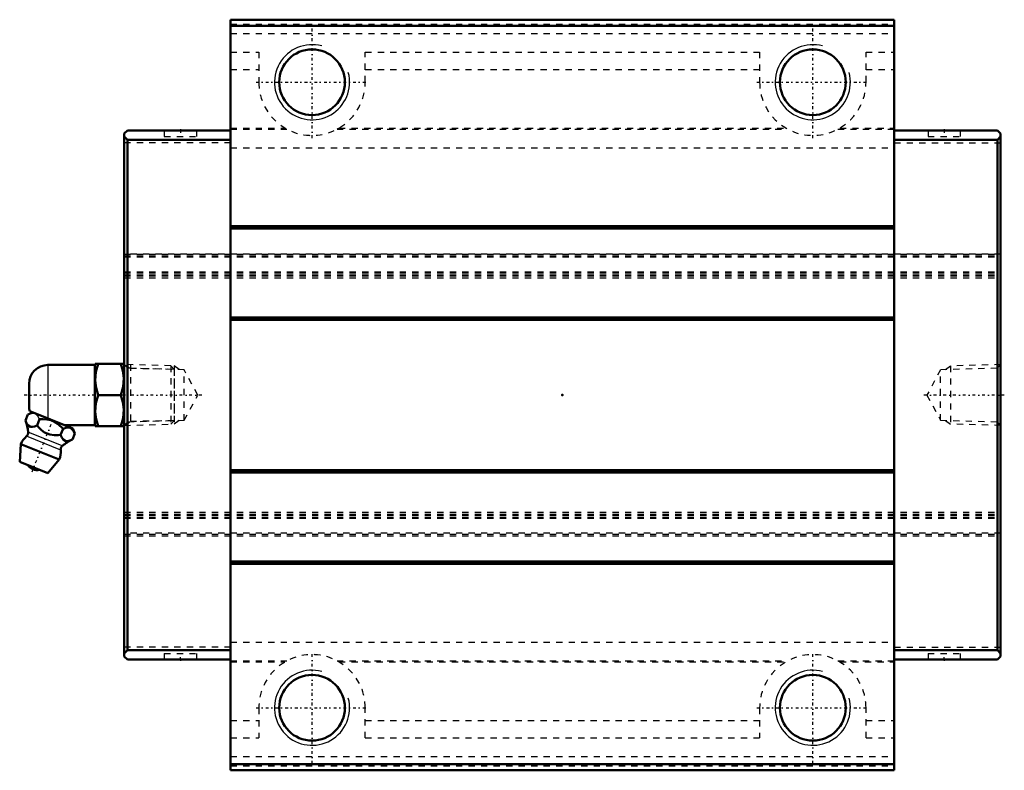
# Model space of a CAD drawing. Header units: millimetres. Extents: x -87 to 71, y -60 to 60.
import ezdxf

# ---------------------------------------------------------------- set-up
doc = ezdxf.new("R2010")
doc.units = ezdxf.units.MM
doc.linetypes.add('Center', pattern=[1.5, 0.45, -0.5, 0.05, -0.5])
doc.linetypes.add('Dashed', pattern=[2, 1, -1])
for name, color, linetype, lineweight in [('2d ConnectionPoints', 7, 'Continuous', 50), ('AM_0', 7, 'Continuous', 50), ('AM_4', 3, 'Continuous', 25), ('AM_5', 3, 'Continuous', 25), ('AM_7', 7, 'Center', 25), ('AM_9', 6, 'Dashed', 25)]:
    doc.layers.add(name, color=color, linetype=linetype, lineweight=lineweight)

# ---------------------------------------------------------------- blocks, each defined once
blk = doc.blocks.new('1_B_PT1_8_SHS_grease_nipple_joint_0_in_SHS45C1SS_GK__BLOCK_B_PT1_81__4')
at = {"layer": 'AM_0'}
for p, q in [((-74.7, 4.8), (-82.2, 4.8)), ((-74.63, 5), (-74.7, 4.88)), ((-74.7, 4.88), (-74.7, -4.88)), ((-74.63, 5), (-70.07, 5)), ((-70, 4.88), (-70.07, 5)), ((-85.2, 1.8), (-85.2, -1.8)), ((-74.18, 0), (-70.52, 0)), ((-85.79, -4.1), (-85.39, -3.12)), ((-84.61, -2.79), (-85.39, -3.12)), ((-78.22, -5.37), (-85.09, -2.59)), ((-83.91, -4.86), (-83.52, -3.87)), ((-80.17, -6.37), (-79.77, -5.39)), ((-79.63, -4.8), (-74.7, -4.8)), ((-78.29, -7.13), (-77.89, -6.14)), ((-77.89, -6.14), (-78.22, -5.37)), ((-74.7, -4.88), (-74.63, -5)), ((-70.07, -5), (-74.63, -5)), ((-70.07, -5), (-70, -4.88)), ((-86.5, -7.85), (-86.7, -10.68)), ((-80.38, -10.32), (-86.5, -7.85)), ((-82.21, -12.5), (-86.7, -10.68)), ((-82.21, -12.5), (-80.38, -10.32))]:
    blk.add_line(p, q, dxfattribs=at)
for points in [[(-74.18, 5), (-74.52, 3.69), (-74.63, 2.32), (-74.5, 1.16), (-74.18, 0)], [(-70.52, 0), (-70.18, 1.31), (-70.07, 2.68), (-70.2, 3.84), (-70.52, 5)], [(-74.18, 0), (-74.52, -1.31), (-74.63, -2.68), (-74.5, -3.84), (-74.18, -5)], [(-70.52, -5), (-70.18, -3.69), (-70.07, -2.32), (-70.2, -1.16), (-70.52, 0)], [(-85.79, -4.1), (-85.6, -4.5), (-85.38, -4.84), (-84.97, -5.1), (-84.66, -5.1), (-84.32, -5.02), (-83.91, -4.86)], [(-79.77, -5.39), (-80.61, -4.6), (-81.13, -4.27), (-81.71, -4.03), (-82.31, -3.9), (-82.93, -3.85), (-83.52, -3.87)], [(-83.91, -4.86), (-83.62, -5.18), (-83.2, -5.6), (-82.73, -5.97), (-81.86, -6.33), (-81.19, -6.41), (-80.51, -6.4), (-80.17, -6.37)], [(-77.89, -6.14), (-78.15, -5.66), (-78.51, -5.32), (-78.82, -5.21), (-79.17, -5.21), (-79.77, -5.39)], [(-80.17, -6.37), (-79.98, -6.77), (-79.76, -7.11), (-79.35, -7.37), (-79.04, -7.37), (-78.7, -7.29), (-78.29, -7.13)]]:
    blk.add_lwpolyline(points, dxfattribs=at)
for centre, radius, start, end in [((-82.2, 1.8), 3, 90, 180), ((-82.2, -1.8), 3, 180, 195.4342), ((-91.32, -6.41), 6, 4.5497, 22.6715), ((-86.14, -6), 0.8, 311.1614, 4.5497), ((-83.44, -9.09), 3.3, 131.1614, 158), ((-75.91, -12.64), 6, 113.3627, 131.4503), ((-83.44, -9.09), 3.3, 338, 4.8386), ((-79.36, -8.74), 0.8, 131.4503, 184.8386), ((-83.89, -10.18), 1.82, 214.2344, 281.7656)]:
    blk.add_arc(centre, radius, start, end, dxfattribs=at)
at = {"layer": 'AM_4'}
for p, q in [((-82.2, 4.8), (-82.2, -3.76)), ((-79.89, -8.14), (-85.34, -5.94)), ((-80.15, -8.81), (-85.61, -6.6))]:
    blk.add_line(p, q, dxfattribs=at)
at = {"layer": 'AM_5', "linetype": 'Dashed'}
for p, q in [((-70, 4.86), (-69.02, 4.26)), ((-69, 4.86), (-69, -4.86)), ((-62.02, 4.08), (-69.02, 4.26)), ((-70, -4.86), (-69.02, -4.26)), ((-62.02, -4.08), (-69.02, -4.26))]:
    blk.add_line(p, q, dxfattribs=at)
at = {"layer": 'AM_7'}
blk.add_line((-84.73, -12.26), (-81.26, -3.69), dxfattribs=at)
at = {"layer": 'AM_9'}
for p, q in [((-62.58, 4.67), (-70, 4.86)), ((-62, 4.06), (-62.58, 4.67)), ((-62.58, 4.67), (-62.58, -4.67)), ((-62, 4.06), (-62, -4.06)), ((-70, -4.86), (-62.58, -4.67)), ((-62.58, -4.67), (-62, -4.06))]:
    blk.add_line(p, q, dxfattribs=at)
blk.add_lwpolyline([(-83.52, -3.87), (-83.78, -3.39), (-84.14, -3.05), (-84.44, -2.94), (-84.79, -2.94), (-85.39, -3.12)], dxfattribs=at)
blk = doc.blocks.new('2_SHS45CSSB_PT1_81_Slide25_55_0_in_SHS45C1SS_GK__BLOCK_B_PT1_81__4')
at = {"layer": 'AM_0'}
for p, q in [((-53, 60), (53, 60)), ((-53, -60), (-53, 60)), ((53, -60), (53, 60)), ((-53, 59), (53, 59)), ((-69.5, 42.3), (-70, 41.8)), ((-70, -41.8), (-70, 41.8)), ((-70, 41.3), (-69.5, 40.8)), ((-53, 42.3), (-69.5, 42.3)), ((53, 42.3), (69.5, 42.3)), ((69.5, 42.3), (70, 41.8)), ((70, 41.3), (69.5, 40.8)), ((70, -41.8), (70, 41.8)), ((-53, 40.8), (-69.5, 40.8)), ((-69.5, 40.8), (-69.5, -40.8)), ((53, 40.8), (69.5, 40.8)), ((69.5, 40.8), (69.5, -40.8)), ((-53, 27), (53, 27)), ((-53, 26.6), (53, 26.6)), ((-53, 12.4), (53, 12.4)), ((-53, 12), (53, 12)), ((-53, -12), (53, -12)), ((-53, -12.4), (53, -12.4)), ((-53, -26.6), (53, -26.6)), ((-53, -27), (53, -27)), ((-69.5, -40.8), (-70, -41.3)), ((-53, -40.8), (-69.5, -40.8)), ((53, -40.8), (69.5, -40.8)), ((69.5, -40.8), (70, -41.3)), ((-70, -41.8), (-69.5, -42.3)), ((-53, -42.3), (-69.5, -42.3)), ((53, -42.3), (69.5, -42.3)), ((70, -41.8), (69.5, -42.3)), ((-53, -59), (53, -59)), ((-53, -60), (53, -60))]:
    blk.add_line(p, q, dxfattribs=at)
for centre in [(-40, 50), (40, 50), (-40, -50), (40, -50)]:
    blk.add_circle(centre, 5.25, dxfattribs=at)
at = {"layer": 'AM_5', "linetype": 'Dashed'}
for p, q in [((70, 4.86), (62, 4.66)), ((-61.22, 4.06), (-62, 4.66)), ((-62, 4.66), (-62, -4.66)), ((61.22, 4.06), (62, 4.66)), ((62, 4.66), (62, -4.66)), ((-61.22, -4.06), (-62, -4.66)), ((61.22, -4.06), (62, -4.66)), ((70, -4.86), (62, -4.66))]:
    blk.add_line(p, q, dxfattribs=at)
at = {"layer": 'AM_5'}
for centre in [(-40, 50), (40, 50), (-40, -50), (40, -50)]:
    blk.add_arc(centre, 6, 75, 15, dxfattribs=at)
at = {"layer": 'AM_7'}
for p, q in [((-40, 41.07), (-40, 58.92)), ((40, 41.07), (40, 58.92)), ((-48.93, 50), (-31.08, 50)), ((31.07, 50), (48.92, 50)), ((-61, 42.35), (-61, 41.25)), ((61, 42.35), (61, 41.25)), ((-57.63, 0), (-85.96, 0)), ((70.59, 0), (57.63, 0)), ((-61, -42.35), (-61, -41.25)), ((-40, -58.92), (-40, -41.07)), ((40, -58.92), (40, -41.07)), ((61, -42.35), (61, -41.25)), ((-48.93, -50), (-31.08, -50)), ((31.07, -50), (48.92, -50))]:
    blk.add_line(p, q, dxfattribs=at)
at = {"layer": 'AM_9'}
for p, q in [((-53, 59.3), (53, 59.3)), ((-53, 57.8), (53, 57.8)), ((-53, 54.83), (-48.5, 54.83)), ((-48.5, 54.83), (-48.5, 50)), ((-31.5, 54.83), (31.5, 54.83)), ((-31.5, 50), (-31.5, 54.83)), ((31.5, 54.83), (31.5, 50)), ((48.5, 54.83), (53, 54.83)), ((48.5, 50), (48.5, 54.83)), ((-53, 52.01), (-48.5, 52.01)), ((-31.5, 52.01), (31.5, 52.01)), ((48.5, 52.01), (53, 52.01)), ((-53, 42.68), (-44.32, 42.68)), ((-53, 42.5), (-44, 42.5)), ((-36, 42.5), (36, 42.5)), ((-35.68, 42.68), (35.68, 42.68)), ((44, 42.5), (53, 42.5)), ((44.32, 42.68), (53, 42.68)), ((-63.6, 42.3), (-63.6, 41.3)), ((-63.6, 41.3), (-58.4, 41.3)), ((-58.4, 41.3), (-58.4, 42.3)), ((58.4, 42.3), (58.4, 41.3)), ((58.4, 41.3), (63.6, 41.3)), ((63.6, 41.3), (63.6, 42.3)), ((-53, 40.3), (-70, 40.3)), ((-53, 39.5), (53, 39.5)), ((53, 40.3), (70, 40.3)), ((70, 22.5), (-70, 22.5)), ((-70, 22.5), (70, 22.5)), ((-70, 22.26), (70, 22.26)), ((-70, 22.1), (70, 22.1)), ((-70, 19.68), (70, 19.68)), ((-70, 19.54), (70, 19.54)), ((-70, 19.19), (70, 19.19)), ((-70, 19.04), (70, 19.04)), ((-70, 18.75), (70, 18.75)), ((-69.43, 4.27), (-70, 4.86)), ((70, 4.86), (69.43, 4.27)), ((-60.42, 4.04), (-69.43, 4.27)), ((-69.43, -4.27), (-69.43, 4.27)), ((-58.22, 0), (-60.42, 4.04)), ((-60.42, -4.04), (-60.42, 4.04)), ((60.42, 4.04), (58.22, 0)), ((69.43, 4.27), (60.42, 4.04)), ((60.42, -4.04), (60.42, 4.04)), ((69.43, -4.27), (69.43, 4.27)), ((-60.42, -4.04), (-58.22, 0)), ((58.22, 0), (60.42, -4.04)), ((-70, -4.86), (-69.43, -4.27)), ((-69.43, -4.27), (-60.42, -4.04)), ((60.42, -4.04), (69.43, -4.27)), ((69.43, -4.27), (70, -4.86)), ((-70, -18.75), (70, -18.75)), ((-70, -19.04), (70, -19.04)), ((-70, -19.19), (70, -19.19)), ((-70, -19.54), (70, -19.54)), ((-70, -19.68), (70, -19.68)), ((70, -22.1), (-70, -22.1)), ((-70, -22.26), (70, -22.26)), ((-70, -22.5), (70, -22.5)), ((-70, -22.5), (70, -22.5)), ((-53, -40.3), (-70, -40.3)), ((-53, -39.5), (53, -39.5)), ((53, -40.3), (70, -40.3)), ((-63.6, -41.3), (-58.4, -41.3)), ((-63.6, -41.3), (-63.6, -42.3)), ((-58.4, -42.3), (-58.4, -41.3)), ((58.4, -41.3), (63.6, -41.3)), ((58.4, -41.3), (58.4, -42.3)), ((63.6, -42.3), (63.6, -41.3)), ((-53, -42.5), (-44, -42.5)), ((-53, -42.68), (-44.32, -42.68)), ((-36, -42.5), (36, -42.5)), ((-35.68, -42.68), (35.68, -42.68)), ((44, -42.5), (53, -42.5)), ((44.32, -42.68), (53, -42.68)), ((-48.5, -50), (-48.5, -54.83)), ((-31.5, -54.83), (-31.5, -50)), ((31.5, -50), (31.5, -54.83)), ((48.5, -54.83), (48.5, -50)), ((-53, -52.01), (-48.5, -52.01)), ((-31.5, -52.01), (31.5, -52.01)), ((48.5, -52.01), (53, -52.01)), ((-53, -54.83), (-48.5, -54.83)), ((-31.5, -54.83), (31.5, -54.83)), ((48.5, -54.83), (53, -54.83)), ((-53, -57.8), (53, -57.8)), ((-53, -59.3), (53, -59.3))]:
    blk.add_line(p, q, dxfattribs=at)
blk.add_lwpolyline([(-35.68, 42.68), (-35.92, 42.54), (-36, 42.5)], dxfattribs=at)
for centre, start, end in [((-40, 50), 180, 0), ((40, 50), 180, 0), ((-40, -50), 0, 180), ((40, -50), 0, 180)]:
    blk.add_arc(centre, 8.5, start, end, dxfattribs=at)

msp = doc.modelspace()

# ---------------------------------------------------------------- linework, layer by layer
at = {"layer": '2d ConnectionPoints'}
for p in [(-61, 42.3), (61, 42.3), (-70, 0), (0, 0), (70, 0), (-61, -42.3), (61, -42.3)]:
    msp.add_point(p, dxfattribs=at)

# ---------------------------------------------------------------- block references
for name in ['2_SHS45CSSB_PT1_81_Slide25_55_0_in_SHS45C1SS_GK__BLOCK_B_PT1_81__4', '1_B_PT1_8_SHS_grease_nipple_joint_0_in_SHS45C1SS_GK__BLOCK_B_PT1_81__4']:
    msp.add_blockref(name, (0, 0))

doc.saveas('drawing.dxf')
